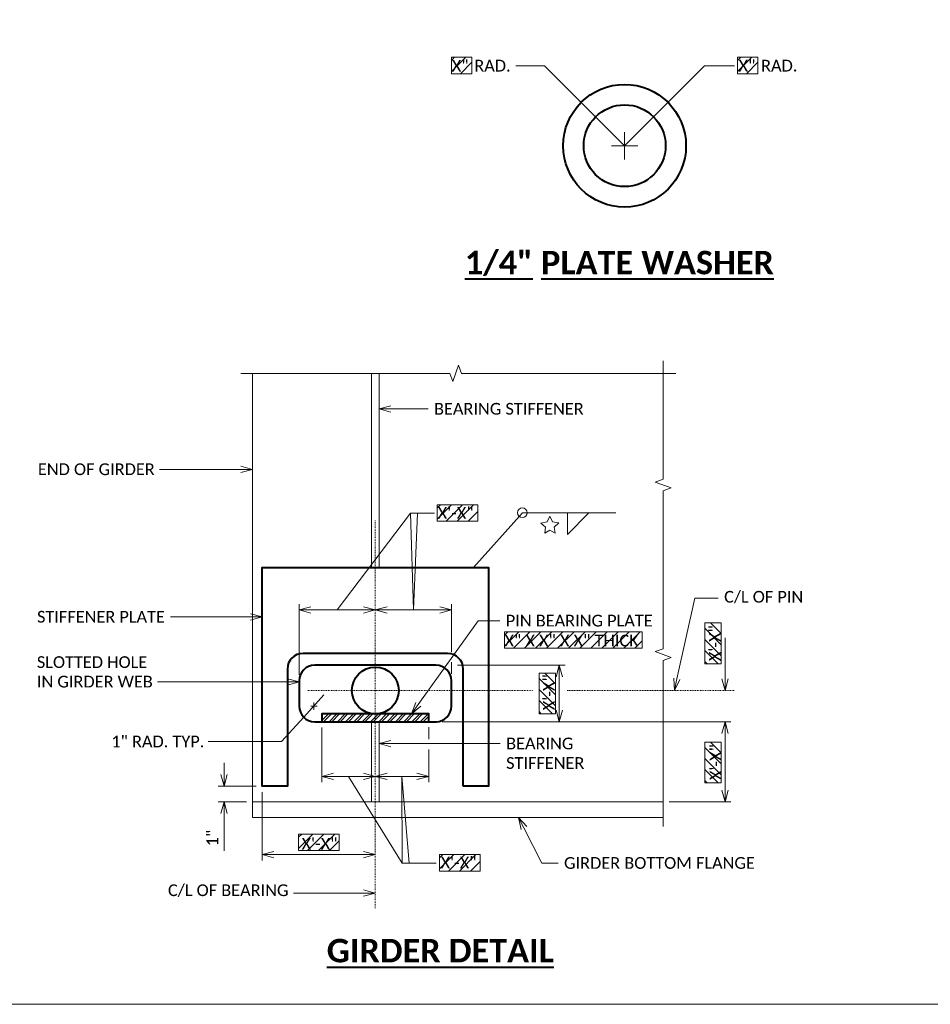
# Model space of a CAD drawing. Header units: feet. Extents: x 37 to 711, y 43 to 295.
# Tile 2 of 10: x 141 to 257, y 43 to 169. Entities that reach past the tile are written whole.
import ezdxf
from ezdxf import colors
from ezdxf.entities.mleader import LeaderData, LeaderLine
from ezdxf.enums import TextEntityAlignment as Align
from ezdxf.math import Vec2, Vec3

# ---------------------------------------------------------------- set-up
doc = ezdxf.new("R2010")
doc.units = ezdxf.units.FT
doc.header["$MEASUREMENT"] = 0
doc.linetypes.add('Wisdot4', pattern=[0.28125, 0.125, -0.0625, 0.03125, -0.0625])
for name, color, linetype, lineweight in [('B_ANNO_BREAK', 7, 'Continuous', 18), ('B_ANNO_DIM', 7, 'Continuous', 18), ('B_ANNO_SYMB', 7, 'Continuous', 18), ('B_ANNO_TEXT_TITLE', 7, 'Continuous', 40), ('B_CNTR', 1, 'Wisdot4', 18), ('B_DETAIL', 7, 'Continuous', 18), ('B_DETAIL_OBJ', 7, 'Continuous', 40), ('B_STEEL_DIAPH', 96, 'Continuous', 18), ('B_STEEL_GIRD', 92, 'Continuous', 18)]:
    doc.layers.add(name, color=color, linetype=linetype, lineweight=lineweight)
doc.layers.add('B_ANNO_DESIGN_NOTES', color=1, linetype='Continuous', lineweight=18, true_color=0xff0000)
doc.layers.add('B_ANNO_NOPLOT', color=47, linetype='Continuous', lineweight=18, plot=False)
doc.styles.add('Annotative', font='calibri.ttf', dxfattribs={"height": 0.0625})
doc.styles.get("Standard").update_dxf_attribs({"font": 'calibri.ttf'})
doc.styles.add('Title', font='calibrib.ttf', dxfattribs={"height": 0.125})
doc.dimstyles.new('Annotative', dxfattribs={"dimscale": 0, "dimtxt": 0.0625, "dimasz": 0.0625, "dimexe": 0.03125, "dimexo": 0.03125, "dimgap": 0.03125, "dimtad": 1, "dimdec": 3, "dimzin": 3, "dimdsep": 46, "dimlunit": 4, "dimtxsty": 'Standard', "dimblk": 'OPEN30', "dimcen": 0.03125, "dimaunit": 1, "dimadec": 0, "dimazin": 3, "dimtfac": 0.75, "dimtdec": 3, "dimtofl": 0, "dimtmove": 0, "dimatfit": 3, "dimldrblk": 'OPEN30', "dimfxl": 1, "dimtfill": 1, "dimfrac": 1, "dimtolj": 1, "dimtzin": 0, "dimarcsym": 0})

# ---------------------------------------------------------------- blocks, each defined once
blk = doc.blocks.new('_Open30')
at = {"color": 0, "linetype": 'ByBlock', "lineweight": -2}
for p, q in [((-1, 0.268), (0, 0)), ((0, 0), (-1, -0.268)), ((0, 0), (-1, 0))]:
    blk.add_line(p, q, dxfattribs=at)
blk = doc.blocks.new('*D223')
at = {"layer": 'B_ANNO_DIM', "color": 0, "lineweight": -2, "transparency": 16777216}
for p, q in [((157.55, 36.16), (194.49, 36.16)), ((193.74, 34.66), (193.74, 27.41)), ((186.57, 25.91), (194.49, 25.91))]:
    blk.add_line(p, q, dxfattribs=at)
at = {"layer": 'Defpoints', "color": 0, "transparency": 16777216}
for p in [(156.8, 36.16), (185.82, 25.91), (193.74, 25.91)]:
    blk.add_point(p, dxfattribs=at)
at = {"layer": 'B_ANNO_DIM', "color": 0, "lineweight": -2, "transparency": 16777216, "xscale": 1.5, "yscale": 1.5, "zscale": 1.5}
for p, rotation in [((193.74, 36.16), 90), ((193.74, 25.91), 270)]:
    blk.add_blockref('_Open30', p, dxfattribs=dict(at, rotation=rotation))
blk = doc.blocks.new('AnonymousCell87')
at = {"layer": 'B_ANNO_SYMB'}
for p, q in [((0, -1.75), (0, 1.75)), ((-1.67, 0.03), (0, 0.03)), ((0, 0.03), (1.67, 0.03))]:
    blk.add_line(p, q, dxfattribs=at)
blk = doc.blocks.new('_None')
blk = doc.blocks.new('*D229')
at = {"layer": 'B_ANNO_DIM', "color": 0, "lineweight": -2, "transparency": 16777216}
for p, q in [((142.15, 35.41), (142.15, 28.41)), ((143.65, 29.16), (147.48, 29.16))]:
    blk.add_line(p, q, dxfattribs=at)
at = {"layer": 'Defpoints', "color": 0, "transparency": 16777216}
for p in [(142.15, 36.16), (148.98, 29.16), (148.98, 29.16)]:
    blk.add_point(p, dxfattribs=at)
at = {"layer": 'B_ANNO_DIM', "color": 0, "lineweight": -2, "transparency": 16777216, "xscale": 1.5, "yscale": 1.5, "zscale": 1.5, "rotation": 180}
blk.add_blockref('_Open30', (142.15, 29.16), dxfattribs=at)
at = {"layer": 'B_ANNO_DIM', "color": 0, "lineweight": -2, "transparency": 16777216, "xscale": 1.5, "yscale": 1.5, "zscale": 1.5}
blk.add_blockref('_Open30', (148.98, 29.16), dxfattribs=at)
blk = doc.blocks.new('*D212')
at = {"layer": 'B_ANNO_DIM', "color": 0, "lineweight": -2, "transparency": 16777216}
for p, q in [((155.81, 32.62), (155.81, 28.41)), ((154.31, 29.16), (150.48, 29.16))]:
    blk.add_line(p, q, dxfattribs=at)
at = {"layer": 'Defpoints', "color": 0, "transparency": 16777216}
for p in [(155.81, 33.37), (148.98, 29.16), (148.98, 29.16)]:
    blk.add_point(p, dxfattribs=at)
at = {"layer": 'B_ANNO_DIM', "color": 0, "lineweight": -2, "transparency": 16777216, "xscale": 1.5, "yscale": 1.5, "zscale": 1.5, "rotation": 180}
blk.add_blockref('_Open30', (148.98, 29.16), dxfattribs=at)
at = {"layer": 'B_ANNO_DIM', "color": 0, "lineweight": -2, "transparency": 16777216, "xscale": 1.5, "yscale": 1.5, "zscale": 1.5}
blk.add_blockref('_Open30', (155.81, 29.16), dxfattribs=at)
blk = doc.blocks.new('*D227')
at = {"layer": 'B_ANNO_DIM', "color": 0, "lineweight": -2, "transparency": 16777216}
for p, q in [((134.49, 27.16), (134.49, 18.41)), ((135.99, 19.16), (147.48, 19.16))]:
    blk.add_line(p, q, dxfattribs=at)
at = {"layer": 'Defpoints', "color": 0, "transparency": 16777216}
for p in [(134.49, 27.91), (148.98, 19.16), (148.98, 19.16)]:
    blk.add_point(p, dxfattribs=at)
at = {"layer": 'B_ANNO_DIM', "color": 0, "lineweight": -2, "transparency": 16777216, "xscale": 1.5, "yscale": 1.5, "zscale": 1.5, "rotation": 180}
blk.add_blockref('_Open30', (134.49, 19.16), dxfattribs=at)
at = {"layer": 'B_ANNO_DIM', "color": 0, "lineweight": -2, "transparency": 16777216, "xscale": 1.5, "yscale": 1.5, "zscale": 1.5}
blk.add_blockref('_Open30', (148.98, 19.16), dxfattribs=at)
blk = doc.blocks.new('*D218')
at = {"layer": 'B_ANNO_DIM', "color": 0, "lineweight": -2, "transparency": 16777216}
for p, q in [((139.23, 42.16), (139.23, 51.22)), ((140.73, 50.47), (147.48, 50.47))]:
    blk.add_line(p, q, dxfattribs=at)
at = {"layer": 'Defpoints', "color": 0, "transparency": 16777216}
for p in [(148.98, 50.47), (148.98, 50.47), (139.23, 41.41)]:
    blk.add_point(p, dxfattribs=at)
at = {"layer": 'B_ANNO_DIM', "color": 0, "lineweight": -2, "transparency": 16777216, "xscale": 1.5, "yscale": 1.5, "zscale": 1.5, "rotation": 180}
blk.add_blockref('_Open30', (139.23, 50.47), dxfattribs=at)
at = {"layer": 'B_ANNO_DIM', "color": 0, "lineweight": -2, "transparency": 16777216, "xscale": 1.5, "yscale": 1.5, "zscale": 1.5}
blk.add_blockref('_Open30', (148.98, 50.47), dxfattribs=at)
blk = doc.blocks.new('*D225')
at = {"layer": 'B_ANNO_DIM', "color": 0, "lineweight": -2, "transparency": 16777216}
for p, q in [((157.23, 50.47), (150.48, 50.47)), ((158.73, 45.07), (158.73, 51.22))]:
    blk.add_line(p, q, dxfattribs=at)
at = {"layer": 'Defpoints', "color": 0, "transparency": 16777216}
for p in [(148.98, 50.47), (148.98, 50.47), (158.73, 44.32)]:
    blk.add_point(p, dxfattribs=at)
at = {"layer": 'B_ANNO_DIM', "color": 0, "lineweight": -2, "transparency": 16777216, "xscale": 1.5, "yscale": 1.5, "zscale": 1.5, "rotation": 180}
blk.add_blockref('_Open30', (148.98, 50.47), dxfattribs=at)
at = {"layer": 'B_ANNO_DIM', "color": 0, "lineweight": -2, "transparency": 16777216, "xscale": 1.5, "yscale": 1.5, "zscale": 1.5}
blk.add_blockref('_Open30', (158.73, 50.47), dxfattribs=at)
blk = doc.blocks.new('*D214')
at = {"layer": 'B_ANNO_DIM', "color": 0, "lineweight": -2, "transparency": 16777216}
for p, q in [((129.63, 29.41), (129.63, 30.91)), ((133.74, 27.91), (128.88, 27.91)), ((132.5, 25.91), (128.88, 25.91)), ((129.63, 24.41), (129.63, 19.64))]:
    blk.add_line(p, q, dxfattribs=at)
at = {"layer": 'Defpoints', "color": 0, "transparency": 16777216}
for p in [(134.49, 27.91), (129.63, 25.91), (133.25, 25.91)]:
    blk.add_point(p, dxfattribs=at)
at = {"layer": 'B_ANNO_DIM', "color": 0, "lineweight": -2, "transparency": 16777216, "xscale": 1.5, "yscale": 1.5, "zscale": 1.5}
for p, rotation in [((129.63, 27.91), 270), ((129.63, 25.91), 90)]:
    blk.add_blockref('_Open30', p, dxfattribs=dict(at, rotation=rotation))
at = {"layer": 'B_ANNO_DIM', "color": 0, "transparency": 16777216, "insert": (128.13, 21.28), "char_height": 1.5, "attachment_point": 5, "rotation": 90, "bg_fill": 3, "box_fill_scale": 1.25, "bg_fill_color": 256, "bg_fill_true_color": 13158600, "bg_fill_transparency": 0}
blk.add_mtext('\\A1;1"', dxfattribs=at)
blk = doc.blocks.new('AnonymousCell49')
at = {"layer": 'B_ANNO_SYMB'}
for p, q in [((-0.41, 0.01), (0.42, 0.01)), ((-0.01, 0.46), (-0.01, -0.47))]:
    blk.add_line(p, q, dxfattribs=at)
blk = doc.blocks.new('SYMB3')
at = {"layer": 'B_ANNO_SYMB'}
for p, q in [((-0.35, -0.72), (0, 0)), ((0, 0), (0.36, -0.7)), ((-1.13, -0.87), (-0.35, -0.72)), ((-0.55, -1.41), (-1.13, -0.87)), ((0.36, -0.7), (1.15, -0.86)), ((1.15, -0.86), (0.56, -1.4)), ((-0.65, -2.19), (-0.55, -1.41)), ((0, -1.79), (-0.65, -2.19)), ((0.68, -2.19), (0, -1.79)), ((0.56, -1.4), (0.68, -2.19))]:
    blk.add_line(p, q, dxfattribs=at)
blk = doc.blocks.new('*D216')
at = {"layer": 'B_ANNO_DIM', "color": 0, "lineweight": -2, "transparency": 16777216}
for p, q in [((159.48, 43.41), (173.27, 43.41)), ((172.52, 41.91), (172.52, 37.66))]:
    blk.add_line(p, q, dxfattribs=at)
at = {"layer": 'Defpoints', "color": 0, "transparency": 16777216}
for p in [(158.73, 43.41), (172.52, 36.16), (172.52, 36.16)]:
    blk.add_point(p, dxfattribs=at)
at = {"layer": 'B_ANNO_DIM', "color": 0, "lineweight": -2, "transparency": 16777216, "xscale": 1.5, "yscale": 1.5, "zscale": 1.5}
for p, rotation in [((172.52, 43.41), 90), ((172.52, 36.16), 270)]:
    blk.add_blockref('_Open30', p, dxfattribs=dict(at, rotation=rotation))
blk = doc.blocks.new('*D232')
at = {"layer": 'B_ANNO_DIM', "color": 0, "lineweight": -2, "transparency": 16777216}
for p, q in [((193.74, 41.67), (193.74, 46.88)), ((193.74, 34.66), (193.74, 33.16))]:
    blk.add_line(p, q, dxfattribs=at)
at = {"layer": 'Defpoints', "color": 0, "transparency": 16777216}
for p in [(193.74, 40.17), (193.74, 36.16), (193.74, 36.16)]:
    blk.add_point(p, dxfattribs=at)
at = {"layer": 'B_ANNO_DIM', "color": 0, "lineweight": -2, "transparency": 16777216, "xscale": 1.5, "yscale": 1.5, "zscale": 1.5}
for p, rotation in [((193.74, 40.17), 270), ((193.74, 36.16), 90)]:
    blk.add_blockref('_Open30', p, dxfattribs=dict(at, rotation=rotation))
blk = doc.blocks.new('*U51')
at = {"layer": 'B_ANNO_NOPLOT', "flags": 128}
blk.add_lwpolyline([(0, 0), (0, 252), (323.93, 252), (323.93, 238.86), (378, 238.86), (378, 40.5), (316.57, 40.5), (316.57, 0)], close=True, dxfattribs=at)
blk = doc.blocks.new('*U197')
at = {"layer": 'B_ANNO_DESIGN_NOTES'}
h = blk.add_hatch(dxfattribs=at)
h.set_pattern_fill('ANSI31', color=256, scale=8)
h.set_pattern_definition([(45, (153.2312, 244.3813), (-0.707107, 0.707107), [])])
h.paths.add_polyline_path([(158.7161, 121.1876), (161.3257, 121.1876), (161.3257, 119.0904), (158.7161, 119.0904)])
h = blk.add_hatch(dxfattribs=at)
h.set_pattern_fill('ANSI31', color=256, scale=8)
h.set_pattern_definition([(45, (189.8352, 244.3813), (-0.707107, 0.707107), [])])
h.paths.add_polyline_path([(195.32, 121.1876), (197.9297, 121.1876), (197.9297, 119.0904), (195.32, 119.0904)])
h = blk.add_hatch(dxfattribs=at)
h.set_pattern_fill('ANSI31', color=256, scale=8)
h.set_pattern_definition([(45, (151.408, 187.1291), (-0.707107, 0.707107), [])])
h.paths.add_polyline_path([(156.8929, 63.9354), (162.1088, 63.9354), (162.1088, 61.8382), (156.8929, 61.8382)])
h = blk.add_hatch(dxfattribs=at)
h.set_pattern_fill('ANSI31', color=256, scale=8, angle=90)
h.set_pattern_definition([(135, (67.9628, 38.1055), (-0.707107, -0.707107), [])])
h.paths.add_polyline_path([(191.1565, 43.5903), (191.1565, 48.8063), (193.2537, 48.8063), (193.2537, 43.5903)])
h = blk.add_hatch(dxfattribs=at)
h.set_pattern_fill('ANSI31', color=256, scale=8)
h.set_pattern_definition([(45, (160.0158, 170.8542), (-0.707107, 0.707107), [])])
h.paths.add_polyline_path([(165.5006, 47.6605), (183.1446, 47.6605), (183.1446, 45.5633), (165.5006, 45.5633)])
h = blk.add_hatch(dxfattribs=at)
h.set_pattern_fill('ANSI31', color=256, scale=8, angle=90)
h.set_pattern_definition([(135, (46.7386, 31.6913), (-0.707107, -0.707107), [])])
h.paths.add_polyline_path([(169.9323, 37.1761), (169.9323, 42.3921), (172.0295, 42.3921), (172.0295, 37.1761)])
h = blk.add_hatch(dxfattribs=at)
h.set_pattern_fill('ANSI31', color=256, scale=8, angle=90)
h.set_pattern_definition([(135, (67.9628, 22.8496), (-0.707107, -0.707107), [])])
h.paths.add_polyline_path([(191.1565, 28.3344), (191.1565, 33.5504), (193.2537, 33.5504), (193.2537, 28.3344)])
h = blk.add_hatch(dxfattribs=at)
h.set_pattern_fill('ANSI31', color=256, scale=8)
h.set_pattern_definition([(45, (133.6708, 144.9836), (-0.707107, 0.707107), [])])
h.paths.add_polyline_path([(139.1556, 21.7898), (144.3716, 21.7898), (144.3716, 19.6926), (139.1556, 19.6926)])
h = blk.add_hatch(dxfattribs=at)
h.set_pattern_fill('ANSI31', color=256, scale=8)
h.set_pattern_definition([(45, (151.6987, 142.3485), (-0.707107, 0.707107), [])])
h.paths.add_polyline_path([(157.1836, 19.1548), (162.3996, 19.1548), (162.3996, 17.0576), (157.1836, 17.0576)])
at = {"layer": 'B_DETAIL'}
h = blk.add_hatch(dxfattribs=at)
h.set_pattern_fill('ANSI32', color=256, scale=2)
h.set_pattern_definition([(45, (42.3282, -30.9423), (-0.53033, 0.53033), []), (45, (42.68175, -30.9423), (-0.53033, 0.53033), [])])
h.paths.add_polyline_path([(155.8095, 37.157), (142.1516, 37.157), (142.1516, 36.157), (155.8095, 36.157)])
at = {"layer": 'B_ANNO_BREAK', "flags": 128}
for points in [[(185.8224, 22.7616), (185.8224, 44.0111), (186.8534, 44.3863), (184.7915, 45.1368), (185.8224, 45.512), (185.8224, 65.7097), (186.8534, 66.0849), (184.7915, 66.8354), (185.8224, 67.2106), (185.8224, 82.3319)], [(131.7578, 80.7394), (158.5068, 80.7394), (158.882, 79.7084), (159.6325, 81.7703), (160.0077, 80.7394), (187.4409, 80.7394)]]:
    blk.add_lwpolyline(points, dxfattribs=at)
at = {"layer": 'B_ANNO_DESIGN_NOTES'}
for points in [[(158.7161, 121.1876), (161.3257, 121.1876), (161.3257, 119.0904), (158.7161, 119.0904)], [(195.32, 121.1876), (197.9297, 121.1876), (197.9297, 119.0904), (195.32, 119.0904)], [(156.8929, 63.9354), (162.1088, 63.9354), (162.1088, 61.8382), (156.8929, 61.8382)], [(191.1565, 43.5903), (191.1565, 48.8063), (193.2537, 48.8063), (193.2537, 43.5903)], [(165.5006, 47.6605), (183.1446, 47.6605), (183.1446, 45.5633), (165.5006, 45.5633)], [(169.9323, 37.1761), (169.9323, 42.3921), (172.0295, 42.3921), (172.0295, 37.1761)], [(191.1565, 28.3344), (191.1565, 33.5504), (193.2537, 33.5504), (193.2537, 28.3344)], [(139.1556, 21.7898), (144.3716, 21.7898), (144.3716, 19.6926), (139.1556, 19.6926)], [(157.1836, 19.1548), (162.3996, 19.1548), (162.3996, 17.0576), (157.1836, 17.0576)]]:
    blk.add_lwpolyline(points, close=True, dxfattribs=at)
at = {"layer": 'B_ANNO_DIM'}
for p, q in [((176.3079, 62.9026), (173.5915, 60.1096)), ((173.5915, 60.1096), (173.5915, 62.9026)), ((158.7306, 42.2942), (158.7306, 43.7859)), ((155.8095, 35.4647), (155.8095, 33.9434))]:
    blk.add_line(p, q, dxfattribs=at)
blk.add_circle((167.7929, 62.9026), 0.6197, dxfattribs=at)
at = {"layer": 'B_ANNO_NOPLOT', "flags": 128}
blk.add_lwpolyline([(0, 0), (0, 252), (323.9277, 252), (323.9277, 238.8552), (378, 238.8552), (378, 40.4996), (316.5708, 40.4996), (316.5708, 0)], close=True, dxfattribs=at)
at = {"layer": 'B_CNTR'}
for p, q in [((148.9806, 61.9346), (148.9806, 12.2057)), ((140.3416, 40.1726), (169.091, 40.1726)), ((173.5298, 40.1726), (194.9228, 40.1726))]:
    blk.add_line(p, q, dxfattribs=at)
at = {"layer": 'B_DETAIL_OBJ', "flags": 128}
blk.add_lwpolyline([(160.2306, 27.9078), (160.2306, 42.9034, 0.41421356), (158.2306, 44.9034), (139.7306, 44.9034, 0.41421356), (137.7306, 42.9034), (137.7306, 27.9078), (134.4923, 27.9078), (134.4923, 55.9078), (163.4689, 55.9078), (163.4689, 27.9078)], format="xyb", close=True, dxfattribs=at)
blk.add_lwpolyline([(156.7306, 36.157, 0.41421356), (158.7306, 38.157), (158.7306, 41.407, 0.41421356), (156.7306, 43.407), (141.2306, 43.407, 0.41421356), (139.2306, 41.407), (139.2306, 38.157, 0.41421356), (141.2306, 36.157), (156.796, 36.157)], format="xyb", dxfattribs=at)
blk.add_lwpolyline([(155.8095, 36.157), (155.8095, 37.157), (142.1516, 37.157), (142.1516, 36.157)], dxfattribs=at)
at = {"layer": 'B_DETAIL_OBJ'}
for centre, radius in [((180.8796, 109.873), 7.8537), ((180.8796, 109.873), 5.2385), ((148.9806, 40.157), 3)]:
    blk.add_circle(centre, radius, dxfattribs=at)
at = {"layer": 'B_STEEL_DIAPH'}
for p, q in [((148.4806, 80.7394), (148.4806, 55.9078)), ((149.4806, 80.7394), (149.4806, 55.9078)), ((148.4806, 36.157), (148.4806, 25.9078)), ((149.4806, 36.157), (149.4806, 25.9078))]:
    blk.add_line(p, q, dxfattribs=at)
at = {"layer": 'B_STEEL_GIRD'}
for p, q in [((133.2541, 80.7394), (133.2541, 23.9078)), ((133.2541, 25.9078), (185.8224, 25.9078)), ((133.2541, 23.9078), (185.8224, 23.9078))]:
    blk.add_line(p, q, dxfattribs=at)
for name, p in [('AnonymousCell87', (180.8798, 109.8436)), ('SYMB3', (171.302, 62.4634)), ('AnonymousCell49', (141.1224, 38.1505))]:
    blk.add_blockref(name, p)
at = {"layer": 'B_ANNO_DIM', "style": 'Annotative'}
for tag, p in [('DIM2', (145.9915, 206.1019)), ('DIM3', (162.0498, 206.1268)), ('DIM5', (259.4473, 168.0988)), ('DIM4', (154.1615, 146.3926)), ('DIM6', (259.4076, 141.1638)), ('DIM7', (254.1378, 101.0528)), ('DIM10', (42.2214, 88.5201)), ('DIM19', (254.3554, 51.7426)), ('DIM20', (259.4129, 47.271)), ('DIM11', (141.8488, 19.3494)), ('DIM22', (259.4868, 12.0829))]:
    blk.add_attdef(tag, text='', height=1.5, dxfattribs=at).set_placement(p, align=Align.BOTTOM_CENTER)
for tag, p in [('DIA1', (183.0283, 194.0785)), ('SH#', (320.1482, 153.4546)), ('TK1', (281.6639, 128.5083)), ('R1', (158.7682, 119.3568)), ('R2', (195.454, 119.3733)), ('DIA3', (251.427, 83.9191)), ('BS1', (71.6459, 70.8613)), ('TK2', (277.6158, 70.4426)), ('BS2', (71.6532, 65.1322)), ('DIM13', (156.9536, 62.1343)), ('PBPT', (165.5105, 45.7936)), ('DIA4', (251.3404, 41.7855)), ('TK3', (233.2494, 23.812)), ('DIM12', (157.3408, 17.3975))]:
    blk.add_attdef(tag, p, '', height=1.5, dxfattribs=at)
for tag, p in [('DIA2', (232.8256, 183.7112)), ('DIM8', (237.7667, 119.898)), ('DIM9', (280.0524, 114.4061)), ('DIM18', (243.9357, 72.928)), ('DIM17', (238.6668, 65.9944)), ('DIM16', (193.6214, 46.2229)), ('DIM14', (172.401, 39.929)), ('DIM15', (193.7285, 30.9994)), ('DIM21', (278.6529, 25.6205))]:
    blk.add_attdef(tag, text='', height=1.5, rotation=90, dxfattribs=at).set_placement(p, align=Align.BOTTOM_CENTER)
at = {"layer": 'B_ANNO_TEXT_TITLE', "char_height": 3, "width": 45.761583, "attachment_point": 1, "style": 'Title'}
for s, insert in [('\\A1;{\\H1x;\\L1/4\\H1x;" PLATE WASHER}', (160.4407, 96.4211)), ('\\A1;{\\LGIRDER DETAIL}', (142.7705, 8.3715))]:
    blk.add_mtext(s, dxfattribs=dict(at, insert=insert))
at = {"layer": 'B_ANNO_DIM'}
for base, p1, p2, picture, middle in [((148.9806, 50.4722), (139.2306, 41.407), (148.9806, 50.4722), '*D218', (144.1056, 50.4722)), ((148.9806, 29.1551), (142.1516, 36.157), (148.9806, 29.1551), '*D229', (145.5661, 29.1551)), ((148.9806, 19.1621), (134.4923, 27.9078), (148.9806, 19.1621), '*D227', (141.7365, 19.1621))]:
    dim = blk.add_linear_dim(base=base, p1=p1, p2=p2, text=' ', dimstyle='Annotative', dxfattribs=at)
    dim.commit()
    dim.dimension.update_dxf_attribs({"geometry": picture, "text_midpoint": middle})
for base, p1, p2, angle, picture, middle in [((148.9806, 50.4722), (158.7306, 44.3176), (148.9806, 50.4722), 180, '*D225', (153.8556, 50.4722)), ((172.5154, 36.157), (158.7306, 43.407), (172.5154, 36.157), 270, '*D216', (172.5154, 39.782)), ((193.7396, 25.9078), (156.796, 36.157), (185.8224, 25.9078), 270, '*D223', (193.7396, 31.0324)), ((148.9806, 29.1551), (155.8095, 33.3688), (148.9806, 29.1551), 180, '*D212', (152.3951, 29.1551))]:
    dim = blk.add_linear_dim(base=base, p1=p1, p2=p2, angle=angle, text=' ', dimstyle='Annotative', dxfattribs=at)
    dim.commit()
    dim.dimension.update_dxf_attribs({"geometry": picture, "text_midpoint": middle})
dim = blk.add_linear_dim(base=(193.7396, 36.157), p1=(193.7396, 40.1726), p2=(193.7396, 36.157), angle=270, text=' ', dimstyle='Annotative', dxfattribs=at)
dim.commit()
dim.dimension.update_dxf_attribs({"geometry": '*D232', "text_midpoint": (193.7396, 46.1282), "dimtype": 160})
for points in [[(186.433, 115.4265), (180.8796, 109.873)], [(177.1755, 113.5772), (180.8796, 109.873)], [(161.556, 55.9078), (167.7929, 62.9026), (179.7508, 62.9026)], [(139.8164, 36.7428), (142.3948, 39.596)]]:
    blk.add_leader(points, dimstyle='Annotative', override={"dimscale": 0, "dimgap": 0.03125, "dimtad": 0}, dxfattribs=at)
ml = blk.add_multileader_mtext('Standard', dxfattribs=at)
ml.set_content('     RAD.', color=256)
ml.set_leader_properties()
ml.set_arrow_properties(name='NONE')
ml.build(insert=Vec2(0, 0))
ml.multileader.update_dxf_attribs({"text_right_attachment_type": 3, "dogleg_length": 0.0625, "arrow_head_size": 1.5, "scale": 24})
ctx = ml.context
ctx.base_point, ctx.scale, ctx.char_height, ctx.arrow_head_size, ctx.landing_gap_size, ctx.plane_origin = Vec3(158.255, 120.1146), 24, 1.5, 1.5, 0.75, Vec3(177.1755, 113.5772)
ctx.right_attachment = 3
notes = []
notes.append((ctx, [(0, (1, 1, 0), (168.4527, 120.1146), (-1, 0), 1.5, [(0, [(177.1755, 113.5772), (170.638, 120.1146), (170.1292, 120.1146)], 0, [])])]))
ctx.mtext.insert, ctx.mtext.flow_direction = Vec3(159.005, 120.8698), 5
ml = blk.add_multileader_mtext('Standard', dxfattribs=at)
ml.set_content('     RAD.', color=256)
ml.set_leader_properties()
ml.set_arrow_properties(name='NONE')
ml.build(insert=Vec2(0, 0))
ml.multileader.update_dxf_attribs({"text_right_attachment_type": 3, "dogleg_length": 0.0625, "arrow_head_size": 1.5, "scale": 24})
ctx = ml.context
ctx.base_point, ctx.scale, ctx.char_height, ctx.arrow_head_size, ctx.landing_gap_size, ctx.plane_origin = Vec3(194.9491, 120.1146), 24, 1.5, 1.5, 0.75, Vec3(186.433, 115.4265)
ctx.right_attachment = 3
notes.append((ctx, [(0, (1, 1, 0), (193.4491, 120.1146), (1, 0), 1.5, [(0, [(186.433, 115.4265), (191.1212, 120.1146), (191.4751, 120.1146)], 0, [])])]))
ctx.mtext.insert, ctx.mtext.flow_direction = Vec3(195.6991, 120.8698), 5
ml = blk.add_multileader_mtext('Standard', dxfattribs=at)
ml.set_content('BEARING STIFFENER', color=256)
ml.set_leader_properties()
ml.set_arrow_properties(name='OPEN30')
ml.build(insert=Vec2(0, 0))
ml.multileader.update_dxf_attribs({"text_right_attachment_type": 3, "dogleg_length": 0.0625, "arrow_head_size": 1.5, "scale": 24})
ctx = ml.context
ctx.base_point, ctx.scale, ctx.char_height, ctx.arrow_head_size, ctx.landing_gap_size, ctx.plane_origin = Vec3(155.7465, 76.1983), 24, 1.5, 1.5, 0.75, Vec3(150.8216, 69.5235)
ctx.right_attachment = 3
notes.append((ctx, [(0, (1, 1, 0), (155.283, 76.1983), (1, 0), 0.4635, [(0, [(149.4806, 76.1983), (155.1482, 76.1983), (155.2561, 76.1983)], 0, [])])]))
ctx.mtext.insert, ctx.mtext.flow_direction = Vec3(156.4965, 76.9593), 5
ml = blk.add_multileader_mtext('Standard', dxfattribs=at)
ml.set_content('END OF GIRDER', color=256)
ml.set_leader_properties()
ml.set_arrow_properties(name='OPEN30')
ml.build(insert=Vec2(0, 0))
ml.multileader.update_dxf_attribs({"text_right_attachment_type": 3, "dogleg_length": 0.0625, "arrow_head_size": 1.5, "scale": 24})
ctx = ml.context
ctx.base_point, ctx.scale, ctx.char_height, ctx.arrow_head_size, ctx.landing_gap_size, ctx.plane_origin = Vec3(105.0562, 68.4611), 24, 1.5, 1.5, 0.75, Vec3(133.2541, 68.4461)
ctx.right_attachment = 3
notes.append((ctx, [(0, (1, 1, 0), (122.8808, 68.4461), (-1, 0), 1.5, [(0, [(133.2541, 68.4461), (124.8808, 68.4461), (124.6264, 68.4461)], 0, [])])]))
ctx.mtext.insert, ctx.mtext.width, ctx.mtext.flow_direction = Vec3(105.8062, 69.2221), 16.335, 5
ml = blk.add_multileader_mtext('Standard', dxfattribs=at)
ml.set_content(' ', color=256)
ml.set_leader_properties()
ml.set_arrow_properties(name='NONE')
ml.build(insert=Vec2(0, 0))
ml.multileader.update_dxf_attribs({"text_right_attachment_type": 3, "dogleg_length": 0.0625, "arrow_head_size": 1.5, "scale": 24})
ctx = ml.context
ctx.base_point, ctx.scale, ctx.char_height, ctx.arrow_head_size, ctx.landing_gap_size, ctx.plane_origin = Vec3(156.5668, 62.8327), 24, 1.5, 1.5, 0.75, Vec3(149.3275, 58.1446)
ctx.right_attachment = 3
notes.append((ctx, [(0, (1, 1, 0), (156.3435, 62.8327), (1, 0), 0.2233, [(1, [(144.1056, 50.4722), (153.4802, 62.8327), (154.3696, 62.8327), (153.8556, 50.4722), (153.4802, 62.8327)], 0, [])])]))
ctx.mtext.insert, ctx.mtext.flow_direction = Vec3(157.3168, 63.5827), 5
ml = blk.add_multileader_mtext('Standard', dxfattribs=at)
ml.set_content('C/L OF PIN', color=256)
ml.set_leader_properties()
ml.set_arrow_properties(name='OPEN30')
ml.build(insert=Vec2(0, 0))
ml.multileader.update_dxf_attribs({"text_right_attachment_type": 3, "dogleg_length": 0.0625, "arrow_head_size": 1.5, "scale": 24})
ctx = ml.context
ctx.base_point, ctx.scale, ctx.char_height, ctx.arrow_head_size, ctx.landing_gap_size, ctx.plane_origin = Vec3(192.8646, 51.9915), 24, 1.5, 1.5, 0.75, Vec3(190.2931, 45.3167)
ctx.right_attachment = 3
notes.append((ctx, [(0, (1, 1, 0), (192.4011, 51.9915), (1, 0), 0.4635, [(0, [(187.2415, 40.1726), (189.8812, 51.9915), (191.7417, 51.9915)], 0, [])])]))
ctx.mtext.insert, ctx.mtext.flow_direction = Vec3(193.6146, 52.9036), 5
ml = blk.add_multileader_mtext('Standard', dxfattribs=at)
ml.set_content('STIFFENER PLATE', color=256)
ml.set_leader_properties()
ml.set_arrow_properties(name='OPEN30')
ml.build(insert=Vec2(0, 0))
ml.multileader.update_dxf_attribs({"text_right_attachment_type": 3, "dogleg_length": 0.0625, "arrow_head_size": 1.5, "scale": 24})
ctx = ml.context
ctx.base_point, ctx.scale, ctx.char_height, ctx.arrow_head_size, ctx.landing_gap_size, ctx.plane_origin = Vec3(104.946, 49.5849), 24, 1.5, 1.5, 0.75, Vec3(133.2541, 49.5699)
ctx.right_attachment = 3
notes.append((ctx, [(0, (1, 1, 0), (124.281, 49.5699), (-1, 0), 1.5, [(0, [(134.4923, 49.5699), (124.8808, 49.5699), (124.6264, 49.5699)], 0, [])])]))
ctx.mtext.insert, ctx.mtext.flow_direction = Vec3(105.696, 50.3459), 5
ml = blk.add_multileader_mtext('Standard', dxfattribs=at)
ml.set_content('PIN BEARING PLATE', color=256)
ml.set_leader_properties()
ml.set_arrow_properties(name='OPEN30')
ml.build(insert=Vec2(0, 0))
ml.multileader.update_dxf_attribs({"text_right_attachment_type": 3, "dogleg_length": 0.0625, "arrow_head_size": 1.5, "scale": 24})
ctx = ml.context
ctx.base_point, ctx.scale, ctx.char_height, ctx.arrow_head_size, ctx.landing_gap_size, ctx.plane_origin = Vec3(164.9247, 49.0901), 24, 1.5, 1.5, 0.75, Vec3(153.5976, 37.157)
ctx.right_attachment = 3
notes.append((ctx, [(0, (1, 1, 0), (164.5554, 49.0901), (1, 0), 0.3693, [(0, [(153.5976, 37.157), (162.1517, 49.0901), (164.5554, 49.0901)], 0, [])])]))
ctx.mtext.insert, ctx.mtext.flow_direction = Vec3(165.6747, 49.8505), 5
ml = blk.add_multileader_mtext('Standard', dxfattribs=at)
ml.set_content('SLOTTED HOLE\\PIN GIRDER WEB', color=256)
ml.set_leader_properties()
ml.set_arrow_properties(name='OPEN30')
ml.build(insert=Vec2(0, 0))
ml.multileader.update_dxf_attribs({"text_right_attachment_type": 3, "dogleg_length": 0.0625, "arrow_head_size": 1.5, "scale": 24})
ctx = ml.context
ctx.base_point, ctx.scale, ctx.char_height, ctx.arrow_head_size, ctx.landing_gap_size, ctx.plane_origin = Vec3(104.9254, 43.7837), 24, 1.5, 1.5, 0.75, Vec3(133.2541, 41.2549)
ctx.right_attachment = 3
notes.append((ctx, [(0, (1, 1, 0), (122.615, 41.2549), (-1, 0), 1.5, [(0, [(139.2306, 41.2549), (124.8808, 41.2549), (124.6264, 41.2549)], 0, [])])]))
ctx.mtext.insert, ctx.mtext.flow_direction = Vec3(105.6754, 44.5441), 5
ml = blk.add_multileader_mtext('Standard', dxfattribs=at)
ml.set_content('1" RAD. TYP.', color=256)
ml.set_leader_properties()
ml.set_arrow_properties(name='NONE')
ml.build(insert=Vec2(0, 0))
ml.multileader.update_dxf_attribs({"text_right_attachment_type": 3, "dogleg_length": 0.0625, "arrow_head_size": 1.5, "scale": 24})
ctx = ml.context
ctx.base_point, ctx.scale, ctx.char_height, ctx.arrow_head_size, ctx.landing_gap_size, ctx.plane_origin = Vec3(114.4515, 33.6275), 24, 1.5, 1.5, 0.75, Vec3(137.8338, 27.0866)
ctx.right_attachment = 3
notes.append((ctx, [(0, (1, 1, 0), (129.1111, 33.624), (-1, 0), 1.5, [(0, [(139.8164, 36.7428), (136.998, 33.624), (130.7875, 33.624)], 0, [])])]))
ctx.mtext.insert, ctx.mtext.width, ctx.mtext.flow_direction = Vec3(115.2015, 34.3827), 12.901819, 5
ml = blk.add_multileader_mtext('Standard', dxfattribs=at)
ml.set_content('BEARING\\PSTIFFENER', color=256)
ml.set_leader_properties()
ml.set_arrow_properties(name='OPEN30')
ml.build(insert=Vec2(0, 0))
ml.multileader.update_dxf_attribs({"text_right_attachment_type": 3, "dogleg_length": 0.0625, "arrow_head_size": 1.5, "scale": 24})
ctx = ml.context
ctx.base_point, ctx.scale, ctx.char_height, ctx.arrow_head_size, ctx.landing_gap_size, ctx.plane_origin = Vec3(164.9689, 33.3688), 24, 1.5, 1.5, 0.75, Vec3(151.5914, 21.4357)
ctx.right_attachment = 3
notes.append((ctx, [(0, (1, 1, 0), (163.4689, 33.3688), (1, 0), 1.5, [(0, [(149.4806, 33.3688), (160.1455, 33.3688), (163.0754, 33.3688)], 0, [])])]))
ctx.mtext.insert, ctx.mtext.flow_direction = Vec3(165.7189, 34.1298), 5
ml = blk.add_multileader_mtext('Standard', dxfattribs=at)
ml.set_content(' ', color=256)
ml.set_leader_properties()
ml.set_arrow_properties(name='NONE')
ml.build(insert=Vec2(0, 0))
ml.multileader.update_dxf_attribs({"text_right_attachment_type": 3, "dogleg_length": 0.0625, "arrow_head_size": 1.5, "scale": 24})
ctx = ml.context
ctx.base_point, ctx.scale, ctx.char_height, ctx.arrow_head_size, ctx.landing_gap_size, ctx.plane_origin = Vec3(156.7764, 18.0521), 24, 1.5, 1.5, 0.75, Vec3(148.2604, 13.364)
ctx.right_attachment = 3
notes.append((ctx, [(0, (1, 1, 0), (155.2764, 18.0521), (1, 0), 1.5, [(1, [(145.5661, 29.1551), (152.4131, 18.0521), (153.3024, 18.0521), (152.3951, 29.1551), (152.4131, 18.0521)], 0, [])])]))
ctx.mtext.insert, ctx.mtext.flow_direction = Vec3(157.5264, 18.8021), 5
ml = blk.add_multileader_mtext('Standard', dxfattribs=at)
ml.set_content('GIRDER BOTTOM FLANGE', color=256)
ml.set_leader_properties()
ml.set_arrow_properties(name='OPEN30')
ml.build(insert=Vec2(0, 0))
ml.multileader.update_dxf_attribs({"text_right_attachment_type": 3, "dogleg_length": 0.0625, "arrow_head_size": 1.5, "scale": 24})
ctx = ml.context
ctx.base_point, ctx.scale, ctx.char_height, ctx.arrow_head_size, ctx.landing_gap_size, ctx.plane_origin = Vec3(172.3757, 18.0776), 24, 1.5, 1.5, 0.75, Vec3(166.4143, 11.4028)
ctx.right_attachment = 3
notes.append((ctx, [(0, (1, 1, 0), (170.8757, 18.0776), (1, 0), 1.5, [(0, [(167.3148, 23.9078), (170.2698, 18.0776), (170.8488, 18.0776)], 0, [])])]))
ctx.mtext.insert, ctx.mtext.flow_direction = Vec3(173.1257, 18.8385), 5
ml = blk.add_multileader_mtext('Standard', dxfattribs=at)
ml.set_content('C/L OF BEARING', color=256)
ml.set_leader_properties()
ml.set_arrow_properties(name='OPEN30')
ml.build(insert=Vec2(0, 0))
ml.multileader.update_dxf_attribs({"text_right_attachment_type": 3, "dogleg_length": 0.0625, "arrow_head_size": 1.5, "scale": 24})
ctx = ml.context
ctx.base_point, ctx.scale, ctx.char_height, ctx.arrow_head_size, ctx.landing_gap_size, ctx.plane_origin = Vec3(121.7041, 14.4364), 24, 1.5, 1.5, 0.75, Vec3(148.9806, 14.2403)
ctx.right_attachment = 3
notes.append((ctx, [(0, (1, 1, 0), (140.0075, 14.2403), (-1, 0), 1.5, [(0, [(148.9806, 14.2403), (140.6073, 14.2403), (140.3529, 14.2403)], 0, [])])]))
ctx.mtext.insert, ctx.mtext.flow_direction = Vec3(122.4541, 15.3485), 5
for ctx, leaders in notes:
    for number, flags, end, landing, length, lines in leaders:
        leader = LeaderData()
        leader.index, (leader.has_last_leader_line, leader.has_dogleg_vector, leader.attachment_direction) = number, flags
        leader.last_leader_point, leader.dogleg_vector, leader.dogleg_length = Vec3(end), Vec3(landing), length
        for number, points, colour, breaks in lines:
            line = LeaderLine()
            line.index, line.vertices, line.color, line.breaks = number, Vec3.list(points), colors.encode_raw_color(colour), breaks
            leader.lines.append(line)
        ctx.leaders.append(leader)
at = {"layer": 'B_ANNO_DIM', "insert": (201.9091, 110.2748), "char_height": 1.5, "attachment_point": 1, "bg_fill": 3, "box_fill_scale": 1.25, "bg_fill_color": 256, "bg_fill_true_color": 13158600, "bg_fill_transparency": 0}
blk.add_mtext('\\A1;', dxfattribs=at)
at = {"layer": 'B_ANNO_DIM'}
dim = blk.add_linear_dim(base=(129.6334, 25.9078), p1=(134.4923, 27.9078), p2=(133.2541, 25.9078), angle=90, text='1"', dimstyle='Annotative', dxfattribs=at)
dim.commit()
dim.dimension.update_dxf_attribs({"geometry": '*D214', "text_midpoint": (128.1316, 21.2751)})

msp = doc.modelspace()

# ---------------------------------------------------------------- block references
at = {"layer": 'B_ANNO_DIM'}
ref = msp.add_blockref('*U197', (37.14, 43.2, -0.84), dxfattribs=at)
ref.add_attrib('R1', 'X"', (195.91, 162.56, -0.84), dxfattribs={"height": 1.5, "style": 'Annotative'})
ref.add_attrib('R2', 'X"', (232.6, 162.57, -0.84), dxfattribs={"height": 1.5, "style": 'Annotative'})
ref.add_attrib('DIM11', 'X\'-X"', dxfattribs={"height": 1.5, "style": 'Annotative'}).set_placement((178.99, 62.55, -0.84), align=Align.BOTTOM_CENTER)
ref.add_attrib('DIM12', 'X\'-X"', (194.48, 60.6, -0.84), dxfattribs={"height": 1.5, "style": 'Annotative'})
ref.add_attrib('DIM13', 'X\'-X"', (194.1, 105.34, -0.84), dxfattribs={"height": 1.5, "style": 'Annotative'})
ref.add_attrib('DIM14', 'X\'-X"', dxfattribs={"height": 1.5, "rotation": 90, "style": 'Annotative'}).set_placement((209.54, 83.13, -0.84), align=Align.BOTTOM_CENTER)
ref.add_attrib('DIM15', 'X\'-X"', dxfattribs={"height": 1.5, "rotation": 90, "style": 'Annotative'}).set_placement((230.87, 74.2, -0.84), align=Align.BOTTOM_CENTER)
ref.add_attrib('DIM16', 'X\'-X"', dxfattribs={"height": 1.5, "rotation": 90, "style": 'Annotative'}).set_placement((230.77, 89.42, -0.84), align=Align.BOTTOM_CENTER)
ref.add_attrib('PBPT', 'X" X X" X X" THICK', (202.65, 89, -0.84), dxfattribs={"height": 1.5, "style": 'Annotative'})

# ---------------------------------------------------------------- next in the draw order: block references
msp.add_blockref('*U51', (37.14, 43.2, -0.84), dxfattribs=at)

doc.saveas('drawing.dxf')
